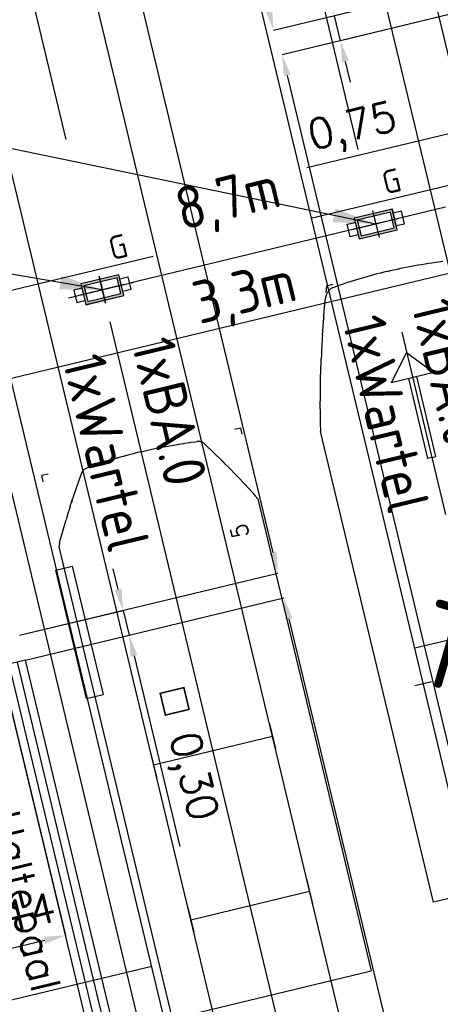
# Model space of a CAD drawing. Header units: millimetres. Extents: x 96940 to 101272, y 432237 to 434659.
# Tile 256 of 256: x 97300.32 to 97305.25, y 433527.93 to 433539.48. Entities that reach past the tile are written whole.
import ezdxf
from ezdxf.enums import TextEntityAlignment as Align

# ---------------------------------------------------------------- set-up
doc = ezdxf.new("R2010")
doc.units = ezdxf.units.MM
for name, pattern in [('CENTER', [35.225022, 22.015639, -4.403128, 4.403128, -4.403128]), ('DASHDOT', [25.4, 12.7, -6.35, 0, -6.35]), ('DASHED', [19.05, 12.7, -6.35])]:
    doc.linetypes.add(name, pattern=pattern)
for name, color, linetype in [('citadis', 7, 'Continuous'), ('R_BL_T_N_MAST', 7, 'Continuous'), ('R_BN_N_Kabels_en_leidingen_maatvoering', 1, 'Continuous'), ('R_BN_T_N_Citadis', 2, 'Continuous'), ('R_BN_T_N_Halte_Blindengeleidelijn', 9, 'Continuous'), ('R_BN_T_N_Halte_Geleidepad_Markering-maatvoering', 1, 'Continuous'), ('R_BN_T_N_Halte_Perron', 7, 'Continuous'), ('R_BN_T_N_Halte_Perron-Maatvoering', 7, 'Continuous'), ('R_BN_T_N_Hartspoor', 1, 'CENTER'), ('R_BN_T_N_Kokersysteem Groene Deksel', 7, 'Continuous'), ('R_BN_T_N_Kokersysteem trekput BA.0', 7, 'Continuous'), ('R_BN_T_N_Kokersysteem_Coordinaten', 1, 'Continuous'), ('R_BN_T_N_Kokersysteem_laagspanning', 2, 'DASHED'), ('R_BN_T_N_kokersysteem_maatvoering', 7, 'Continuous'), ('R_BN_T_N_Kokersysteem_signaal', 2, 'DASHDOT'), ('R_BN_T_N_Spoor', 3, 'Continuous'), ('R_BN_T_N_Tekst', 7, 'Continuous'), ('R_BN_T_N_Thermietlassen', 7, 'Continuous'), ('R_BN_T_N_Verkanting_Maatvoering', 7, 'Continuous')]:
    doc.layers.add(name, color=color, linetype=linetype)
doc.layers.add('R_BN_T_N_Las', color=3, linetype='Continuous', lineweight=25)
doc.styles.add('ISO', font='iso.shx')
doc.styles.get("Standard").update_dxf_attribs({"font": 'romans.shx'})
doc.dimstyles.new('RET 1-500', dxfattribs={"dimtxt": 1, "dimasz": 1, "dimexe": 0.3, "dimexo": 0, "dimgap": 0.3, "dimtad": 1, "dimdec": 3, "dimzin": 1, "dimtxsty": 'Standard', "dimcen": 0, "dimclrd": 1, "dimclre": 1, "dimclrt": 7, "dimaunit": 2, "dimadec": 4, "dimazin": 0, "dimtfac": 1, "dimtdec": 3, "dimtofl": 0, "dimtmove": 0, "dimatfit": 0, "dimfxl": 1, "dimarcsym": 0})

# ---------------------------------------------------------------- blocks, each defined once
blk = doc.blocks.new('BA.0')
at = {"layer": 'R_BN_T_N_Kokersysteem trekput BA.0'}
for p, q in [((0.23, 0.125), (-0.23, 0.125)), ((-0.23, 0.125), (-0.23, -0.125)), ((0.23, -0.125), (0.23, 0.125)), ((-0.327, -0.075), (-0.327, 0.075)), ((-0.327, 0.075), (-0.23, 0.075)), ((0.328, 0.075), (0.23, 0.075)), ((0.328, -0.075), (0.328, 0.075)), ((-0.23, -0.075), (-0.327, -0.075)), ((0.23, -0.075), (0.328, -0.075)), ((-0.23, -0.125), (0.23, -0.125))]:
    blk.add_line(p, q, dxfattribs=at)
at = {"layer": 'R_BN_T_N_Kokersysteem trekput BA.0', "color": 1, "linetype": 'Continuous'}
for p, q in [((0, 0.163), (0, -0.163)), ((0.409, 0), (-0.378, 0))]:
    blk.add_line(p, q, dxfattribs=at)
blk = doc.blocks.new('*U32')
at = {"layer": 'R_BN_T_N_Citadis', "color": 9}
for p, q in [((-31.231, 1.2), (-31.306, 1.2)), ((-31.306, 1.125), (-31.306, 1.2)), ((-27.851, 0.717), (-27.551, 0.717)), ((-27.701, -0.718), (-27.701, 0.717)), ((-25.981, 0.717), (-25.681, 0.717)), ((-25.831, -0.718), (-25.831, 0.717)), ((-4.524, 0.717), (-4.224, 0.717)), ((-4.374, -0.718), (-4.374, 0.717)), ((-1.28, -0.258), (-1.28, 0.258)), ((-0.977, 0), (-1.28, 0.258)), ((-1.28, 0.05), (-2.245, 0.05)), ((-2.245, 0), (-2.245, 0.05)), ((-2.245, 0), (-2.245, -0.05)), ((-2.245, -0.05), (-1.28, -0.05)), ((-0.977, 0), (-1.28, -0.258)), ((-27.851, -0.718), (-27.551, -0.718)), ((-25.981, -0.718), (-25.681, -0.718)), ((-31.306, -1.125), (-31.306, -1.2)), ((-30.191, -1.3), (-30.191, -1.1)), ((-30.191, -1.1), (-28.642, -1.1)), ((-28.642, -1.3), (-28.642, -1.1)), ((-31.231, -1.2), (-31.306, -1.2)), ((-28.642, -1.3), (-30.191, -1.3))]:
    blk.add_line(p, q, dxfattribs=at)
at = {"layer": 'R_BN_T_N_Citadis', "color": 9, "linetype": 'Continuous'}
for p, q in [((-30.521, 1.167), (-30.592, 1.127)), ((-30.51, 1.173), (-30.521, 1.167)), ((-30.499, 1.178), (-30.51, 1.173)), ((-30.487, 1.183), (-30.499, 1.178)), ((-30.487, 1.183), (-30.476, 1.188)), ((-30.476, 1.188), (-30.475, 1.188)), ((-30.475, 1.188), (-30.469, 1.19)), ((-30.469, 1.19), (-30.461, 1.193)), ((-30.461, 1.194), (-30.459, 1.194)), ((-30.461, 1.193), (-30.461, 1.194)), ((-30.459, 1.194), (-30.457, 1.195)), ((-30.457, 1.195), (-30.448, 1.2)), ((-30.448, 1.2), (-24.754, 1.2)), ((-24.754, -1.2), (-24.754, 1.2)), ((-7.322, 1.2), (-1.642, 1.2)), ((-7.322, -1.2), (-7.322, 1.2)), ((-30.801, 1.006), (-30.734, 1.045)), ((-30.663, 1.086), (-30.734, 1.045)), ((-30.592, 1.127), (-30.663, 1.086)), ((-1.384, 1.139), (-1.384, 1.139)), ((-1.384, 1.139), (-1.359, 1.133)), ((-1.359, 1.133), (-1.232, 1.102)), ((-1.232, 1.102), (-1.195, 1.093)), ((-1.195, 1.093), (-1.114, 1.073)), ((-1.114, 1.073), (-1.035, 1.052)), ((-1.035, 1.052), (-0.947, 1.028)), ((-30.875, 0.961), (-30.945, 0.919)), ((-30.935, 0.925), (-30.93, 0.928)), ((-30.93, 0.928), (-30.915, 0.937)), ((-30.875, 0.961), (-30.856, 0.973)), ((-30.857, 0.973), (-30.856, 0.973)), ((-30.856, 0.973), (-30.801, 1.006)), ((-0.947, 1.028), (-0.845, 1)), ((-0.845, 1), (-0.812, 0.991)), ((-0.812, 0.991), (-0.812, 0.991)), ((-0.683, 0.953), (-0.683, 0.953)), ((-0.677, 0.951), (-0.677, 0.951)), ((-31.218, 0.747), (-30.979, 0.9)), ((-30.979, 0.9), (-30.964, 0.909)), ((-30.961, 0.911), (-30.964, 0.909)), ((-30.954, 0.915), (-30.961, 0.911)), ((-30.947, 0.918), (-30.954, 0.915)), ((-30.945, 0.919), (-30.947, 0.918)), ((-0.548, 0.912), (-0.454, 0.882)), ((-0.454, 0.882), (-0.392, 0.862)), ((-0.392, 0.862), (-0.366, 0.853)), ((-0.365, 0.853), (-0.366, 0.853)), ((-0.359, 0.853), (-0.365, 0.853)), ((-0.354, 0.852), (-0.359, 0.853)), ((-0.351, 0.851), (-0.354, 0.852)), ((-0.344, 0.85), (-0.351, 0.851)), ((-0.338, 0.848), (-0.344, 0.85)), ((-0.338, 0.848), (-0.325, 0.843)), ((-0.325, 0.843), (-0.156, 0.786)), ((-31.257, 0.706), (-31.255, 0.708)), ((-31.255, 0.708), (-31.253, 0.713)), ((-31.252, 0.714), (-31.25, 0.717)), ((-31.25, 0.717), (-31.247, 0.721)), ((-0.148, 0.783), (-0.156, 0.786)), ((-0.14, 0.78), (-0.148, 0.783)), ((-0.133, 0.777), (-0.14, 0.78)), ((-0.124, 0.772), (-0.133, 0.777)), ((-0.114, 0.767), (-0.124, 0.772)), ((-0.108, 0.763), (-0.114, 0.767)), ((-0.101, 0.759), (-0.108, 0.763)), ((-0.095, 0.754), (-0.101, 0.759)), ((-0.089, 0.749), (-0.095, 0.754)), ((-0.083, 0.744), (-0.089, 0.749)), ((-0.077, 0.739), (-0.083, 0.744)), ((-0.072, 0.734), (-0.077, 0.739)), ((-0.067, 0.728), (-0.072, 0.734)), ((0, 0.734), (-0.071, 0.758)), ((-0.062, 0.723), (-0.067, 0.728)), ((-0.059, 0.718), (-0.062, 0.723)), ((-0.055, 0.713), (-0.059, 0.718)), ((-0.051, 0.707), (-0.055, 0.713)), ((-0.047, 0.7), (-0.051, 0.707)), ((-0.044, 0.693), (-0.047, 0.7)), ((0, 0.659), (0, 0.734)), ((-31.279, 0.572), (-31.278, 0.579)), ((-31.278, 0.579), (-31.277, 0.592)), ((-31.277, 0.592), (-31.27, 0.651)), ((-31.27, 0.651), (-31.269, 0.667)), ((-0.041, 0.686), (-0.044, 0.693)), ((-0.039, 0.678), (-0.041, 0.686)), ((-0.038, 0.671), (-0.039, 0.678)), ((-0.037, 0.667), (-0.038, 0.671)), ((-0.037, 0.665), (-0.037, 0.667)), ((-0.032, 0.617), (-0.037, 0.665)), ((-0.028, 0.576), (-0.032, 0.617)), ((-31.289, 0.445), (-31.287, 0.477)), ((-31.287, 0.477), (-31.285, 0.507)), ((-31.284, 0.507), (-31.283, 0.519)), ((-31.283, 0.519), (-31.279, 0.572)), ((-0.024, 0.535), (-0.028, 0.576)), ((-0.02, 0.494), (-0.024, 0.535)), ((-0.017, 0.453), (-0.02, 0.494)), ((-31.299, 0.297), (-31.295, 0.362)), ((-31.295, 0.362), (-31.292, 0.41)), ((-31.292, 0.41), (-31.29, 0.434)), ((-31.29, 0.434), (-31.289, 0.445)), ((-0.014, 0.412), (-0.017, 0.453)), ((-0.011, 0.371), (-0.014, 0.412)), ((-0.009, 0.33), (-0.011, 0.371)), ((-31.302, 0.222), (-31.299, 0.286)), ((-31.299, 0.29), (-31.299, 0.297)), ((-31.299, 0.286), (-31.299, 0.29)), ((-0.007, 0.289), (-0.009, 0.33)), ((-0.005, 0.247), (-0.007, 0.289)), ((-0.003, 0.206), (-0.005, 0.247)), ((-31.305, 0.097), (-31.304, 0.145)), ((-31.304, 0.148), (-31.303, 0.191)), ((-31.304, 0.145), (-31.304, 0.148)), ((-31.303, 0.191), (-31.302, 0.217)), ((-31.302, 0.217), (-31.302, 0.222)), ((-0.002, 0.165), (-0.003, 0.206)), ((-0.001, 0.124), (-0.002, 0.165)), ((-0.001, 0.082), (-0.001, 0.124)), ((-31.306, 0.048), (-31.305, 0.097)), ((-31.306, 0), (-31.306, 0.048)), ((0, 0.041), (-0.001, 0.082)), ((0, 0), (0, 0.041)), ((0, 0), (0, -0.041)), ((-31.306, 0), (-31.306, -0.048)), ((-31.306, -0.048), (-31.305, -0.097)), ((-31.305, -0.097), (-31.304, -0.145)), ((0, -0.041), (-0.001, -0.082)), ((-0.001, -0.082), (-0.001, -0.124)), ((-31.304, -0.145), (-31.304, -0.148)), ((-31.304, -0.148), (-31.303, -0.191)), ((-31.303, -0.191), (-31.302, -0.217)), ((-31.302, -0.217), (-31.302, -0.222)), ((-31.302, -0.222), (-31.299, -0.286)), ((-0.003, -0.206), (-0.005, -0.247)), ((-0.002, -0.165), (-0.003, -0.206)), ((-0.001, -0.124), (-0.002, -0.165)), ((-31.299, -0.286), (-31.299, -0.29)), ((-31.299, -0.29), (-31.299, -0.297)), ((-31.299, -0.297), (-31.295, -0.362)), ((-0.009, -0.33), (-0.011, -0.371)), ((-0.007, -0.289), (-0.009, -0.33)), ((-0.005, -0.247), (-0.007, -0.289)), ((-31.295, -0.362), (-31.292, -0.41)), ((-31.292, -0.41), (-31.29, -0.434)), ((-31.29, -0.434), (-31.289, -0.445)), ((-31.289, -0.445), (-31.287, -0.477)), ((-0.017, -0.453), (-0.02, -0.494)), ((-0.014, -0.412), (-0.017, -0.453)), ((-0.011, -0.371), (-0.014, -0.412)), ((-31.287, -0.477), (-31.285, -0.507)), ((-31.284, -0.507), (-31.283, -0.519)), ((-31.283, -0.519), (-31.279, -0.572)), ((-31.279, -0.572), (-31.278, -0.579)), ((-0.028, -0.576), (-0.032, -0.617)), ((-0.028, -0.576), (-0.032, -0.617)), ((-0.024, -0.535), (-0.028, -0.576)), ((-0.024, -0.535), (-0.028, -0.576)), ((-0.02, -0.494), (-0.024, -0.535)), ((-0.02, -0.494), (-0.024, -0.535)), ((-31.278, -0.579), (-31.277, -0.592)), ((-31.277, -0.592), (-31.27, -0.651)), ((-31.27, -0.651), (-31.269, -0.667)), ((-0.032, -0.617), (-0.037, -0.665)), ((-0.032, -0.617), (-0.037, -0.665)), ((-31.257, -0.706), (-31.255, -0.708)), ((-31.255, -0.708), (-31.253, -0.713)), ((-31.252, -0.714), (-31.25, -0.717)), ((-31.25, -0.717), (-31.247, -0.721)), ((-31.218, -0.747), (-30.979, -0.9)), ((-30.979, -0.9), (-30.964, -0.909)), ((-30.961, -0.911), (-30.964, -0.909)), ((-30.954, -0.915), (-30.961, -0.911)), ((-30.947, -0.918), (-30.954, -0.915)), ((-30.945, -0.919), (-30.947, -0.918)), ((-30.875, -0.961), (-30.945, -0.919)), ((-30.935, -0.925), (-30.93, -0.928)), ((-30.93, -0.928), (-30.915, -0.937)), ((-30.875, -0.961), (-30.856, -0.973)), ((-30.857, -0.973), (-30.856, -0.973)), ((-30.856, -0.973), (-30.801, -1.006)), ((-30.801, -1.006), (-30.734, -1.045)), ((-30.663, -1.086), (-30.734, -1.045)), ((-30.592, -1.127), (-30.663, -1.086)), ((-30.521, -1.167), (-30.592, -1.127)), ((-30.51, -1.173), (-30.521, -1.167)), ((-30.499, -1.178), (-30.51, -1.173)), ((-30.487, -1.183), (-30.499, -1.178)), ((-30.487, -1.183), (-30.476, -1.188)), ((-30.476, -1.188), (-30.475, -1.188)), ((-30.475, -1.188), (-30.469, -1.19)), ((-30.469, -1.19), (-30.461, -1.193)), ((-30.461, -1.193), (-30.461, -1.194)), ((-30.461, -1.194), (-30.459, -1.194)), ((-30.459, -1.194), (-30.457, -1.195)), ((-30.457, -1.195), (-30.448, -1.2)), ((-30.448, -1.2), (-24.754, -1.2))]:
    blk.add_line(p, q, dxfattribs=at)
for centre, radius, start, end in [((-4.763, -12.589), 14.138, 76.1719, 77.2466), ((-4.11, -10.544), 11.997, 73.3714, 74.0465), ((-4.114, -10.558), 12.012, 72.7304, 73.3711), ((-31.159, 0.655), 0.11, 152.2545, 173.5373), ((-31.159, 0.655), 0.11, 147.2934, 148.0185), ((-31.159, 0.655), 0.11, 122.4995, 142.9147), ((-31.159, -0.655), 0.11, 186.4627, 207.7455), ((-31.159, -0.655), 0.11, 211.9815, 212.7066), ((-31.159, -0.655), 0.11, 217.0853, 237.5005)]:
    blk.add_arc(centre, radius, start, end, dxfattribs=at)
at = {"layer": 'R_BN_T_N_Citadis', "color": 9, "linetype": 'Continuous', "width": 0.933333}
blk.add_text('5', height=0.2, rotation=180, dxfattribs=at).set_placement((-30.052, 0.904), align=Align.MIDDLE_LEFT)
blk = doc.blocks.new('Las')
at = {"layer": 'R_BN_T_N_Las', "color": 7}
blk.add_line((-0.1, 0), (0.1, 0), dxfattribs=at)
blk = doc.blocks.new('Thermietlas')
at = {"layer": 'R_BN_T_N_Thermietlassen', "style": 'ISO'}
blk.add_text('T', height=1, dxfattribs=at).set_placement((-0.313, -0.611))
blk = doc.blocks.new('Groene_deksel_trekput')
at = {"layer": 'R_BN_T_N_Kokersysteem Groene Deksel'}
h = blk.add_hatch(color=256, dxfattribs=at)
h.paths.add_polyline_path([(0, 0.095), (0.2, 0.095), (0.2, 0), (0.23, 0), (0.23, 0.125), (0, 0.125)])
h.paths.add_polyline_path([(0, 0.095), (0, 0.125), (-0.23, 0.125), (-0.23, 0), (-0.2, 0), (-0.2, 0.095)])
h.paths.add_polyline_path([(-0.2, 0), (-0.23, 0), (-0.23, -0.125), (0, -0.125), (0, -0.095), (-0.2, -0.095)])
h.paths.add_polyline_path([(0, -0.095), (0, -0.125), (0.23, -0.125), (0.23, 0), (0.2, 0), (0.2, -0.095)])
for p, q in [((0.23, 0.125), (-0.23, 0.125)), ((-0.23, 0.125), (-0.23, -0.125)), ((0.23, -0.125), (0.23, 0.125)), ((0.2, 0.095), (-0.2, 0.095)), ((-0.2, 0.095), (-0.2, -0.095)), ((0.2, -0.095), (0.2, 0.095)), ((-0.2, -0.095), (0.2, -0.095)), ((-0.23, -0.125), (0.23, -0.125))]:
    blk.add_line(p, q, dxfattribs=at)
at = {"layer": 'R_BN_T_N_Kokersysteem Groene Deksel', "color": 1, "linetype": 'Continuous'}
for p, q in [((0, 0.163), (0, -0.163)), ((0.268, 0), (-0.268, 0))]:
    blk.add_line(p, q, dxfattribs=at)
at = {"layer": 'R_BN_T_N_Kokersysteem Groene Deksel', "insert": (0.192, 0.583), "char_height": 0.275, "width": 0.62471, "attachment_point": 1}
blk.add_mtext('{\\Fisocp|c0;G}', dxfattribs=at)
blk = doc.blocks.new('*D177')
at = {"layer": 'Defpoints', "color": 0, "transparency": 16777216}
for p in [(97296.635, 433569.818), (97251.844, 433559.045), (97321.432, 433466.719)]:
    blk.add_point(p, dxfattribs=at)
at = {"layer": 'R_BN_T_N_Verkanting_Maatvoering', "color": 1, "lineweight": -2, "transparency": 16777216}
for p, q in [((97296.635, 433569.818), (97251.553, 433558.975)), ((97276.408, 433456.918), (97252.078, 433558.073)), ((97321.432, 433466.719), (97276.35, 433455.876))]:
    blk.add_line(p, q, dxfattribs=at)
at = {"layer": 'R_BN_T_N_Verkanting_Maatvoering', "color": 1, "transparency": 16777216}
for points in [[(97252.24, 433558.112), (97251.916, 433558.034), (97251.844, 433559.045)], [(97276.57, 433456.957), (97276.246, 433456.879), (97276.641, 433455.946)]]:
    blk.add_solid(points, dxfattribs=at)
at = {"layer": 'R_BN_T_N_Verkanting_Maatvoering', "color": 7, "transparency": 16777216, "insert": (97262.795, 433517.648), "char_height": 1, "attachment_point": 5, "rotation": 283.5237}
blk.add_mtext('In deze zone 1cm verkanting toepassen', dxfattribs=at)
blk = doc.blocks.new('*D242')
at = {"layer": 'Defpoints', "color": 0, "transparency": 16777216}
for p in [(97287.179, 433568.126), (97302.821, 433502.992), (97296.7, 433501.522)]:
    blk.add_point(p, dxfattribs=at)
at = {"layer": 'R_BN_T_N_Halte_Perron-Maatvoering', "color": 1, "lineweight": -2, "transparency": 16777216}
for p, q in [((97287.179, 433568.126), (97281.059, 433566.656)), ((97302.821, 433502.992), (97296.7, 433501.522))]:
    blk.add_line(p, q, dxfattribs=at)
at = {"layer": 'R_BN_T_N_Halte_Perron-Maatvoering', "color": 1, "lineweight": 9, "transparency": 16777216}
blk.add_line((97281.117, 433566.413), (97296.642, 433501.765), dxfattribs=at)
at = {"layer": 'R_BN_T_N_Halte_Perron-Maatvoering', "color": 1, "transparency": 16777216}
for points in [[(97281.157, 433566.422), (97281.076, 433566.403), (97281.059, 433566.656)], [(97296.683, 433501.775), (97296.602, 433501.755), (97296.7, 433501.522)]]:
    blk.add_solid(points, dxfattribs=at)
at = {"layer": 'R_BN_T_N_Halte_Perron-Maatvoering', "color": 7, "transparency": 16777216, "insert": (97293.115, 433517.629), "char_height": 0.35, "attachment_point": 5, "rotation": 283.5038}
blk.add_mtext('70.00', dxfattribs=at)
blk = doc.blocks.new('*D417')
at = {"layer": 'Defpoints', "color": 0, "transparency": 16777216}
for p in [(97298.32, 433570.809), (97295.883, 433570.224), (97305.733, 433539.941)]:
    blk.add_point(p, dxfattribs=at)
at = {"layer": 'R_BN_T_N_Halte_Geleidepad_Markering-maatvoering', "color": 1, "lineweight": -2, "transparency": 16777216}
for p, q in [((97298.32, 433570.809), (97295.883, 433570.224)), ((97303.238, 433539.599), (97295.942, 433569.981)), ((97305.733, 433539.941), (97303.297, 433539.355))]:
    blk.add_line(p, q, dxfattribs=at)
at = {"layer": 'R_BN_T_N_Halte_Geleidepad_Markering-maatvoering', "color": 1, "transparency": 16777216}
for points in [[(97295.982, 433569.991), (97295.901, 433569.971), (97295.883, 433570.224)], [(97303.279, 433539.608), (97303.198, 433539.589), (97303.297, 433539.355)]]:
    blk.add_solid(points, dxfattribs=at)
at = {"layer": 'R_BN_T_N_Halte_Geleidepad_Markering-maatvoering', "color": 7, "transparency": 16777216, "insert": (97300.36, 433552.904), "char_height": 0.35, "attachment_point": 5, "rotation": 283.5038}
blk.add_mtext('31,75', dxfattribs=at)
blk = doc.blocks.new('*D431')
at = {"layer": 'Defpoints', "color": 0, "transparency": 16777216}
for p in [(97305.733, 433539.941), (97305.803, 433539.649), (97304.01, 433539.527)]:
    blk.add_point(p, dxfattribs=at)
at = {"layer": 'R_BN_T_N_Halte_Geleidepad_Markering-maatvoering', "color": 1, "lineweight": -2, "transparency": 16777216}
for p, q in [((97303.952, 433539.77), (97303.415, 433542.006)), ((97305.733, 433539.941), (97304.01, 433539.527)), ((97305.803, 433539.649), (97304.08, 433539.235)), ((97304.08, 433539.235), (97304.01, 433539.527)), ((97304.138, 433538.992), (97304.197, 433538.749))]:
    blk.add_line(p, q, dxfattribs=at)
at = {"layer": 'R_BN_T_N_Halte_Geleidepad_Markering-maatvoering', "color": 1, "transparency": 16777216}
for points in [[(97303.992, 433539.78), (97303.911, 433539.76), (97304.01, 433539.527)], [(97304.179, 433539.002), (97304.098, 433538.982), (97304.08, 433539.235)]]:
    blk.add_solid(points, dxfattribs=at)
at = {"layer": 'R_BN_T_N_Halte_Geleidepad_Markering-maatvoering', "color": 7, "transparency": 16777216, "insert": (97303.954, 433541.082), "char_height": 0.35, "attachment_point": 5, "rotation": 283.5038}
blk.add_mtext('{\\Famgdt;o} 0,30', dxfattribs=at)
blk = doc.blocks.new('*D430')
at = {"layer": 'Defpoints', "color": 0, "transparency": 16777216}
for p in [(97306.75, 433540.185), (97306.025, 433540.011), (97306.412, 433538.397)]:
    blk.add_point(p, dxfattribs=at)
at = {"layer": 'R_BN_T_N_Halte_Geleidepad_Markering-maatvoering', "color": 1, "lineweight": -2, "transparency": 16777216}
for p, q in [((97306.75, 433540.185), (97307.137, 433538.572)), ((97306.025, 433540.011), (97306.412, 433538.397)), ((97306.894, 433538.513), (97306.655, 433538.456)), ((97306.412, 433538.397), (97303.686, 433537.743))]:
    blk.add_line(p, q, dxfattribs=at)
at = {"layer": 'R_BN_T_N_Halte_Geleidepad_Markering-maatvoering', "color": 1, "transparency": 16777216}
for points in [[(97306.885, 433538.554), (97306.904, 433538.473), (97307.137, 433538.572)], [(97306.646, 433538.496), (97306.665, 433538.415), (97306.412, 433538.397)]]:
    blk.add_solid(points, dxfattribs=at)
at = {"layer": 'R_BN_T_N_Halte_Geleidepad_Markering-maatvoering', "color": 7, "transparency": 16777216, "insert": (97304.23, 433538.191), "char_height": 0.35, "attachment_point": 5, "rotation": 13.5038}
blk.add_mtext('0,75', dxfattribs=at)
blk = doc.blocks.new('*D432')
at = {"layer": 'Defpoints', "color": 0, "transparency": 16777216}
for p in [(97305.803, 433539.649), (97313.331, 433508.301), (97310.925, 433507.723)]:
    blk.add_point(p, dxfattribs=at)
at = {"layer": 'R_BN_T_N_Halte_Geleidepad_Markering-maatvoering', "color": 1, "lineweight": -2, "transparency": 16777216}
for p, q in [((97305.803, 433539.649), (97303.397, 433539.071)), ((97303.455, 433538.828), (97310.867, 433507.966)), ((97313.331, 433508.301), (97310.925, 433507.723))]:
    blk.add_line(p, q, dxfattribs=at)
at = {"layer": 'R_BN_T_N_Halte_Geleidepad_Markering-maatvoering', "color": 1, "transparency": 16777216}
for points in [[(97303.496, 433538.838), (97303.415, 433538.818), (97303.397, 433539.071)], [(97310.907, 433507.976), (97310.826, 433507.956), (97310.925, 433507.723)]]:
    blk.add_solid(points, dxfattribs=at)
at = {"layer": 'R_BN_T_N_Halte_Geleidepad_Markering-maatvoering', "color": 7, "transparency": 16777216, "insert": (97310.105, 433512.458), "char_height": 0.35, "attachment_point": 5, "rotation": 283.5038}
blk.add_mtext('32,24', dxfattribs=at)
blk = doc.blocks.new('*D442')
at = {"layer": 'Defpoints', "color": 0, "transparency": 16777216}
for p in [(97293.089, 433562.355), (97303.348, 433532.991), (97300.316, 433532.263)]:
    blk.add_point(p, dxfattribs=at)
at = {"layer": 'R_BN_T_N_Halte_Geleidepad_Markering-maatvoering', "color": 1, "lineweight": -2, "transparency": 16777216}
for p, q in [((97293.089, 433562.355), (97296.121, 433563.083)), ((97296.179, 433562.84), (97303.289, 433533.234)), ((97300.316, 433532.263), (97303.348, 433532.991))]:
    blk.add_line(p, q, dxfattribs=at)
at = {"layer": 'R_BN_T_N_Halte_Geleidepad_Markering-maatvoering', "color": 1, "transparency": 16777216}
for points in [[(97296.22, 433562.85), (97296.139, 433562.83), (97296.121, 433563.083)], [(97303.33, 433533.243), (97303.249, 433533.224), (97303.348, 433532.991)]]:
    blk.add_solid(points, dxfattribs=at)
at = {"layer": 'R_BN_T_N_Halte_Geleidepad_Markering-maatvoering', "color": 7, "transparency": 16777216, "insert": (97299.502, 433550.325), "char_height": 0.35, "attachment_point": 5, "rotation": 283.5038}
blk.add_mtext('30,95', dxfattribs=at)
blk = doc.blocks.new('*D443')
at = {"layer": 'Defpoints', "color": 0, "transparency": 16777216}
for p in [(97300.386, 433531.971), (97309.205, 433508.599), (97306.174, 433507.871)]:
    blk.add_point(p, dxfattribs=at)
at = {"layer": 'R_BN_T_N_Halte_Geleidepad_Markering-maatvoering', "color": 1, "lineweight": -2, "transparency": 16777216}
for p, q in [((97300.386, 433531.971), (97303.418, 433532.699)), ((97303.476, 433532.456), (97309.147, 433508.842)), ((97306.174, 433507.871), (97309.205, 433508.599))]:
    blk.add_line(p, q, dxfattribs=at)
at = {"layer": 'R_BN_T_N_Halte_Geleidepad_Markering-maatvoering', "color": 1, "transparency": 16777216}
for points in [[(97303.517, 433532.465), (97303.436, 433532.446), (97303.418, 433532.699)], [(97309.187, 433508.852), (97309.106, 433508.833), (97309.205, 433508.599)]]:
    blk.add_solid(points, dxfattribs=at)
at = {"layer": 'R_BN_T_N_Halte_Geleidepad_Markering-maatvoering', "color": 7, "transparency": 16777216, "insert": (97307.174, 433518.379), "char_height": 0.35, "attachment_point": 5, "rotation": 283.5038}
blk.add_mtext('24,78', dxfattribs=at)
blk = doc.blocks.new('*D444')
at = {"layer": 'Defpoints', "color": 0, "transparency": 16777216}
for p in [(97300.316, 433532.263), (97301.6, 433532.262), (97300.386, 433531.971)]:
    blk.add_point(p, dxfattribs=at)
at = {"layer": 'R_BN_T_N_Halte_Geleidepad_Markering-maatvoering', "color": 1, "lineweight": -2, "transparency": 16777216}
for p, q in [((97301.472, 433532.797), (97301.414, 433533.04)), ((97300.316, 433532.263), (97301.53, 433532.554)), ((97301.53, 433532.554), (97301.6, 433532.262)), ((97300.386, 433531.971), (97301.6, 433532.262)), ((97301.659, 433532.019), (97302.196, 433529.783))]:
    blk.add_line(p, q, dxfattribs=at)
at = {"layer": 'R_BN_T_N_Halte_Geleidepad_Markering-maatvoering', "color": 1, "transparency": 16777216}
for points in [[(97301.512, 433532.807), (97301.431, 433532.787), (97301.53, 433532.554)], [(97301.699, 433532.029), (97301.618, 433532.01), (97301.6, 433532.262)]]:
    blk.add_solid(points, dxfattribs=at)
at = {"layer": 'R_BN_T_N_Halte_Geleidepad_Markering-maatvoering', "color": 7, "transparency": 16777216, "insert": (97302.256, 433530.852), "char_height": 0.35, "attachment_point": 5, "rotation": 283.5038}
blk.add_mtext('{\\Famgdt;o} 0,30', dxfattribs=at)
blk = doc.blocks.new('*D445')
at = {"layer": 'Defpoints', "color": 0, "transparency": 16777216}
for p in [(97300.095, 433531.901), (97298.991, 433531.636), (97299.749, 433528.477)]:
    blk.add_point(p, dxfattribs=at)
at = {"layer": 'R_BN_T_N_Halte_Geleidepad_Markering-maatvoering', "color": 1, "lineweight": -2, "transparency": 16777216}
for p, q in [((97300.095, 433531.901), (97300.853, 433528.742)), ((97298.991, 433531.636), (97299.749, 433528.477)), ((97300.61, 433528.683), (97299.992, 433528.535))]:
    blk.add_line(p, q, dxfattribs=at)
at = {"layer": 'R_BN_T_N_Halte_Geleidepad_Markering-maatvoering', "color": 1, "transparency": 16777216}
for points in [[(97300.6, 433528.724), (97300.62, 433528.643), (97300.853, 433528.742)], [(97299.983, 433528.575), (97300.002, 433528.494), (97299.749, 433528.477)]]:
    blk.add_solid(points, dxfattribs=at)
at = {"layer": 'R_BN_T_N_Halte_Geleidepad_Markering-maatvoering', "color": 7, "transparency": 16777216, "insert": (97300.229, 433528.909), "char_height": 0.35, "attachment_point": 5, "rotation": 13.5038}
blk.add_mtext('1,14', dxfattribs=at)
blk = doc.blocks.new('*D449')
at = {"layer": 'Defpoints', "color": 0, "transparency": 16777216}
for p in [(97295.292, 433537.125), (97302.562, 433506.85), (97299.572, 433506.132)]:
    blk.add_point(p, dxfattribs=at)
at = {"layer": 'R_BN_T_N_Halte_Geleidepad_Markering-maatvoering', "color": 1, "lineweight": -2, "transparency": 16777216}
for p, q in [((97295.292, 433537.125), (97292.301, 433536.406)), ((97292.36, 433536.163), (97299.513, 433506.375)), ((97302.562, 433506.85), (97299.572, 433506.132))]:
    blk.add_line(p, q, dxfattribs=at)
at = {"layer": 'R_BN_T_N_Halte_Geleidepad_Markering-maatvoering', "color": 1, "transparency": 16777216}
for points in [[(97292.4, 433536.173), (97292.319, 433536.154), (97292.301, 433536.406)], [(97299.554, 433506.385), (97299.473, 433506.366), (97299.572, 433506.132)]]:
    blk.add_solid(points, dxfattribs=at)
at = {"layer": 'R_BN_T_N_Halte_Geleidepad_Markering-maatvoering', "color": 7, "transparency": 16777216, "insert": (97297.637, 433515.509), "char_height": 0.35, "attachment_point": 5, "rotation": 283.5038}
blk.add_mtext('31,13', dxfattribs=at)
blk = doc.blocks.new('*D553')
at = {"layer": 'Defpoints', "color": 0, "transparency": 16777216}
for p in [(97298.265, 433535.836), (97302.235, 433519.306), (97294.791, 433517.518)]:
    blk.add_point(p, dxfattribs=at)
at = {"layer": 'R_BN_N_Kabels_en_leidingen_maatvoering', "color": 1, "lineweight": -2, "transparency": 16777216}
for p, q in [((97298.265, 433535.836), (97290.821, 433534.048)), ((97290.903, 433533.708), (97294.709, 433517.859)), ((97302.235, 433519.306), (97294.791, 433517.518))]:
    blk.add_line(p, q, dxfattribs=at)
at = {"layer": 'R_BN_N_Kabels_en_leidingen_maatvoering', "color": 1, "transparency": 16777216}
for points in [[(97290.96, 433533.722), (97290.846, 433533.694), (97290.821, 433534.048)], [(97294.766, 433517.872), (97294.653, 433517.845), (97294.791, 433517.518)]]:
    blk.add_solid(points, dxfattribs=at)
at = {"layer": 'R_BN_N_Kabels_en_leidingen_maatvoering', "color": 7, "transparency": 16777216, "insert": (97293.304, 433526.687), "char_height": 1, "attachment_point": 5, "rotation": 283.5038}
blk.add_mtext('17,00', dxfattribs=at)
blk = doc.blocks.new('*D554')
at = {"layer": 'Defpoints', "color": 0, "transparency": 16777216}
for p in [(97298.088, 433535.546), (97289.086, 433533.386), (97302.054, 433519.017)]:
    blk.add_point(p, dxfattribs=at)
at = {"layer": 'R_BN_N_Kabels_en_leidingen_maatvoering', "color": 1, "lineweight": -2, "transparency": 16777216}
for p, q in [((97298.088, 433535.546), (97289.086, 433533.386)), ((97292.971, 433517.198), (97289.168, 433533.046)), ((97302.054, 433519.017), (97293.053, 433516.857))]:
    blk.add_line(p, q, dxfattribs=at)
at = {"layer": 'R_BN_N_Kabels_en_leidingen_maatvoering', "color": 1, "transparency": 16777216}
for points in [[(97289.225, 433533.06), (97289.111, 433533.032), (97289.086, 433533.386)], [(97293.028, 433517.211), (97292.914, 433517.184), (97293.053, 433516.857)]]:
    blk.add_solid(points, dxfattribs=at)
at = {"layer": 'R_BN_N_Kabels_en_leidingen_maatvoering', "color": 7, "transparency": 16777216, "insert": (97291.474, 433526.417), "char_height": 1, "attachment_point": 5, "rotation": 283.4937}
blk.add_mtext('17,00', dxfattribs=at)

msp = doc.modelspace()

# ---------------------------------------------------------------- linework, layer by layer
at = {"layer": 'R_BL_T_N_MAST', "color": 7, "linetype": 'DASHED', "ltscale": 10}
msp.add_line((97313.53925, 433538.47235), (97297.95728, 433534.73035), dxfattribs=at)
at = {"layer": 'R_BN_T_N_Halte_Blindengeleidelijn', "ltscale": 0.01}
for p, q in [((97305.87339, 433507.83747), (97292.80701, 433562.24683)), ((97306.17381, 433507.87123), (97300.38631, 433531.97081)), ((97305.97063, 433507.86082), (97300.19184, 433531.92411)), ((97306.07658, 433507.84788), (97300.28908, 433531.94746))]:
    msp.add_line(p, q, dxfattribs=at)
at = {"layer": 'R_BN_T_N_Halte_Blindengeleidelijn'}
msp.add_line((97300.38631, 433531.97081), (97298.99056, 433531.63562), dxfattribs=at)
at = {"layer": 'R_BN_T_N_Halte_Perron'}
for p, q in [((97314.1003, 433502.61512), (97297.756, 433570.67398)), ((97308.38286, 433501.24208), (97292.03856, 433569.30094)), ((97308.09115, 433501.17203), (97291.74685, 433569.23089))]:
    msp.add_line(p, q, dxfattribs=at)
at = {"layer": 'R_BN_T_N_Hartspoor', "ltscale": 0.5}
for p, q in [((97324.51173, 433439.60466), (97285.71493, 433601.15735)), ((97289.3774, 433600.03869), (97327.05051, 433443.16514))]:
    msp.add_line(p, q, dxfattribs=at)
at = {"layer": 'R_BN_T_N_Kokersysteem_laagspanning', "ltscale": 0.3}
msp.add_line((97312.99631, 433539.37354), (97298.26514, 433535.83586), dxfattribs=at)
at = {"layer": 'R_BN_T_N_Kokersysteem_signaal', "color": 2, "linetype": 'DASHDOT', "ltscale": 0.3}
msp.add_line((97312.81899, 433539.08413), (97298.32118, 433535.60249), dxfattribs=at)
at = {"layer": 'R_BN_T_N_Spoor'}
for p, q in [((97325.20939, 433439.77221), (97292.08731, 433577.69498)), ((97323.81407, 433439.43712), (97290.69198, 433577.35989)), ((97327.74817, 433443.33269), (97295.6627, 433576.93893)), ((97326.35284, 433442.9976), (97294.26737, 433576.60384))]:
    msp.add_line(p, q, dxfattribs=at)
at = {"layer": 'R_BN_T_N_Tekst'}
msp.add_line((97301.86607, 433528.37847), (97297.0043, 433527.21091), dxfattribs=at)

# ---------------------------------------------------------------- block references
at = {"layer": 'citadis', "color": 3, "linetype": 'Continuous', "ltscale": 0.05}
for p, rotation in [((97304.62918, 433536.52918), 103.5038322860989), ((97309.05345, 433503.97406), 283.5038322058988)]:
    msp.add_blockref('*U32', p, dxfattribs=dict(at, rotation=rotation))
at = {"layer": 'R_BN_T_N_Kokersysteem Groene Deksel', "rotation": 13.48592556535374}
for p in [(97304.49578, 433537.08468), (97301.28701, 433536.3141)]:
    msp.add_blockref('Groene_deksel_trekput', p, dxfattribs=at)
at = {"layer": 'R_BN_T_N_Kokersysteem trekput BA.0', "color": 6, "ltscale": 0.05}
for p, rotation in [((97304.49563, 433537.08528), 13.5038322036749), ((97301.28686, 433536.3147), 193.5038322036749)]:
    msp.add_blockref('BA.0', p, dxfattribs=dict(at, rotation=rotation))
at = {"layer": 'R_BN_T_N_Las', "color": 0, "linetype": 'ByBlock', "lineweight": -2, "rotation": 193.5038322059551}
msp.add_blockref('Las', (97305.05334, 433531.69029), dxfattribs=at)
at = {"layer": 'R_BN_T_N_Thermietlassen', "color": 0, "linetype": 'ByBlock', "rotation": 343.8}
msp.add_blockref('Thermietlas', (97305.34628, 433532.24551), dxfattribs=at)

# ---------------------------------------------------------------- texts
at = {"layer": 'R_BN_T_N_Halte_Perron-Maatvoering', "color": 7, "insert": (97300.32727, 433529.13069), "char_height": 0.35, "attachment_point": 5, "rotation": 283.446133}
msp.add_mtext('Haltepaal', dxfattribs=at)
at = {"layer": 'R_BN_T_N_kokersysteem_maatvoering', "char_height": 0.5, "attachment_point": 1}
for s, insert, width, rotation in [('{\\Fisocp|c0;8,7m}', (97302.0997, 433537.49277, 1.36784), 0.6247051, 13.782437), ('{\\Fisocp|c0;3,3m}', (97302.30728, 433536.39295, 1.36784), 0.6247051, 13.782437), ('{\\Fisocp|c0;1xBA.0\\P1xWartel}', (97305.39607, 433536.25157), 4.2841301, 283.548702), ('{\\Fisocp|c0;1xBA.0\\P1xWartel}', (97302.11162, 433535.79614), 4.2841301, 283.548702)]:
    msp.add_mtext(s, dxfattribs=dict(at, insert=insert, width=width, rotation=rotation))

# ---------------------------------------------------------------- dimensions: what is measured, and where the dimension line sits
at = {"layer": 'R_BN_N_Kabels_en_leidingen_maatvoering', "color": 1}
for base, p1, p2, angle, picture, middle in [((97294.79107, 433517.51822), (97298.26514, 433535.83586), (97302.23482, 433519.30584), 283.503832, '*D553', (97292.62821, 433526.52455)), ((97289.08631, 433533.38643), (97302.05418, 433519.01728), (97298.08782, 433535.54645), 103.493651, '*D554', (97290.79764, 433526.25473))]:
    dim = msp.add_linear_dim(base=base, p1=p1, p2=p2, angle=angle, dimstyle='RET 1-500', override={"dimasz": 0.35, "dimexe": 0, "dimgap": 0.1, "dimdec": 2, "dimzin": 0, "dimtofl": 1, "dimatfit": 2}, dxfattribs=at)
    dim.commit()
    dim.dimension.update_dxf_attribs({"geometry": picture, "text_midpoint": middle, "dimtype": 161})
at = {"layer": 'R_BN_T_N_Halte_Geleidepad_Markering-maatvoering', "color": 1}
for base, p1, p2, angle, picture, middle in [((97295.88342, 433570.22428), (97305.7331, 433539.94059), (97298.31997, 433570.80942), 103.503832, '*D417', (97300.06028, 433552.83153)), ((97303.34771, 433532.99052), (97293.08949, 433562.35529), (97300.31626, 433532.26251), 283.503832, '*D442', (97299.20203, 433550.25344)), ((97306.41221, 433538.39744), (97306.75001, 433540.1848), (97306.02481, 433540.01064), 193.503832, '*D430', (97304.30221, 433537.89072)), ((97310.92527, 433507.72287), (97305.80315, 433539.64888), (97313.3314, 433508.3007), 283.503832, '*D432', (97309.80539, 433512.38615)), ((97299.57178, 433506.13223), (97295.292, 433537.12463), (97302.56234, 433506.85041), 283.503832, '*D449', (97297.33716, 433515.43735)), ((97309.20527, 433508.59923), (97300.38631, 433531.97081), (97306.17381, 433507.87123), 283.503832, '*D443', (97306.87389, 433518.30726)), ((97299.74922, 433528.47651), (97300.0946, 433531.90075), (97298.99056, 433531.63562), 193.503832, '*D445', (97300.30124, 433528.60908))]:
    dim = msp.add_linear_dim(base=base, p1=p1, p2=p2, angle=angle, dimstyle='RET 1-500', override={"dimtxt": 0.35, "dimasz": 0.25, "dimexe": 0, "dimgap": 0.1, "dimdec": 2, "dimzin": 0, "dimtofl": 1, "dimatfit": 2}, dxfattribs=at)
    dim.commit()
    dim.dimension.update_dxf_attribs({"geometry": picture, "text_midpoint": middle, "dimtype": 161})
for base, p1, p2, angle, picture, middle in [((97304.01005, 433539.5268), (97305.80315, 433539.64888), (97305.7331, 433539.94059), 103.503832, '*D431', (97303.65395, 433541.00964)), ((97301.60041, 433532.26237), (97300.31626, 433532.26251), (97300.38631, 433531.97081), 283.503828, '*D444', (97301.95651, 433530.77953))]:
    dim = msp.add_linear_dim(base=base, p1=p1, p2=p2, angle=angle, text='{\\Famgdt;o} <>', dimstyle='RET 1-500', override={"dimtxt": 0.35, "dimasz": 0.25, "dimexe": 0, "dimgap": 0.1, "dimdec": 2, "dimzin": 0, "dimtofl": 1, "dimatfit": 2}, dxfattribs=at)
    dim.commit()
    dim.dimension.update_dxf_attribs({"geometry": picture, "text_midpoint": middle, "dimtype": 161})
at = {"layer": 'R_BN_T_N_Halte_Perron-Maatvoering'}
dim = msp.add_linear_dim(base=(97296.70043, 433501.52185), p1=(97287.17868, 433568.1255), p2=(97302.82056, 433502.99159), angle=283.503832, text='70.00', dimstyle='RET 1-500', override={"dimtxt": 0.35, "dimasz": 0.25, "dimexe": 0, "dimgap": 0.1, "dimdec": 2, "dimzin": 0, "dimtofl": 1, "dimatfit": 2, "dimlwd": 9}, dxfattribs=at)
dim.commit()
dim.dimension.update_dxf_attribs({"geometry": '*D242', "text_midpoint": (97292.8478, 433517.56445), "dimtype": 161})
at = {"layer": 'R_BN_T_N_Verkanting_Maatvoering'}
dim = msp.add_linear_dim(base=(97251.84429, 433559.04529), p1=(97321.43199, 433466.71869), p2=(97296.63485, 433569.81816), angle=103.523723, text='In deze zone 1cm verkanting toepassen', dimstyle='RET 1-500', override={"dimdec": 0, "dimtofl": 1}, dxfattribs=at)
dim.commit()
dim.dimension.update_dxf_attribs({"geometry": '*D177', "text_midpoint": (97261.85547, 433517.42168), "dimtype": 161})

# ---------------------------------------------------------------- leaders
at = {"layer": 'R_BN_T_N_Kokersysteem_Coordinaten', "color": 7, "annotation_type": 0, "has_hookline": 1, "hookline_direction": 1}
for points, text_width in [([(97304.49563, 433537.08528), (97278.23634, 433542.50185)], 5.35714), ([(97301.28701, 433536.3141), (97278.46988, 433540.23463)], 5.38095)]:
    msp.add_leader(points, dimstyle='RET 1-500', override={"dimasz": 0.5, "dimexe": 0, "dimzin": 0, "dimtofl": 1, "dimatfit": 2}, dxfattribs=dict(at, text_width=text_width))

doc.saveas('drawing.dxf')
